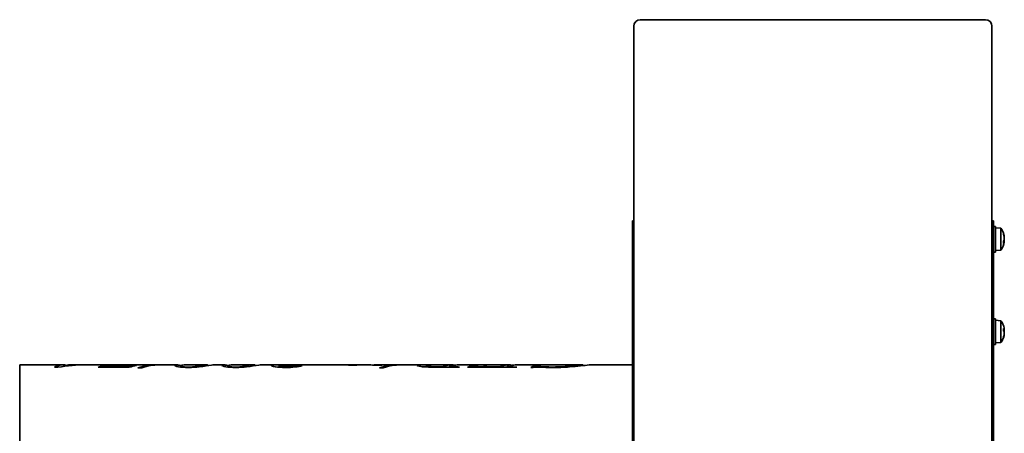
# Model space of a CAD drawing. Header units: millimetres. Extents: x 240 to 600, y 112 to 482.
# Tile 2 of 2: x 240 to 586, y 337 to 482. Entities that reach past the tile are written whole.
import ezdxf

# ---------------------------------------------------------------- set-up
doc = ezdxf.new("R2010")
doc.units = ezdxf.units.MM
doc.header["$LTSCALE"] = 2
doc.layers.add('Krawędzie widoczne(ISO)', color=7, linetype='Continuous', lineweight=35, true_color=0x262659)

msp = doc.modelspace()

# ---------------------------------------------------------------- linework, layer by layer
at = {"layer": 'Krawędzie widoczne(ISO)'}
for p, q in [((579.45, 482.13), (458.05, 482.13)), ((455.75, 460.86), (455.75, 479.83)), ((581.75, 479.83), (581.75, 460.86)), ((455.75, 268.04), (455.75, 460.86)), ((581.75, 460.86), (581.75, 268.04)), ((455.25, 411.37), (455.25, 176.37)), ((455.25, 411.37), (455.75, 411.37)), ((582.25, 411.37), (581.75, 411.37)), ((582.25, 411.37), (582.25, 176.37)), ((583.05, 409.37), (582.25, 409.37)), ((583.05, 400.37), (583.05, 409.37)), ((584.9, 408.71), (583.05, 408.87)), ((584.9, 408.71), (584.9, 401.03)), ((585.77, 406.49), (585.77, 406.92)), ((586.09, 405.74), (586.03, 405.74)), ((586.08, 405.59), (586.07, 405.59)), ((585.77, 403.44), (585.77, 404.25)), ((586.08, 404.15), (585.77, 404.18)), ((586.09, 404), (586.08, 404)), ((583.05, 400.37), (582.25, 400.37)), ((584.9, 401.03), (583.05, 400.87)), ((583.05, 376.86), (582.25, 376.86)), ((583.05, 367.86), (583.05, 376.86)), ((584.9, 376.2), (583.05, 376.36)), ((584.9, 376.2), (584.9, 368.52)), ((585.77, 372.47), (585.77, 373.38)), ((586.08, 372.91), (585.77, 372.89)), ((586, 372.86), (585.77, 372.84)), ((586.09, 373.19), (586.07, 373.19)), ((586.09, 371.52), (586.07, 371.53)), ((583.05, 367.86), (582.25, 367.86)), ((584.9, 368.52), (583.05, 368.36)), ((585.77, 370.22), (585.77, 370.44)), ((239.75, 360.67), (239.75, 227.07)), ((255.04, 360.67), (239.75, 360.67)), ((255.54, 360.17), (255.54, 360.35)), ((256.13, 360.52), (256.13, 360.56)), ((261.55, 360.67), (257.42, 360.67)), ((273.08, 360.67), (263.14, 360.67)), ((287.49, 360.67), (274.74, 360.67)), ((280.18, 360.41), (280.84, 360.41)), ((280.18, 360.29), (280.18, 360.41)), ((294.59, 360.67), (288.89, 360.67)), ((296.63, 359.86), (296.63, 360.32)), ((305.1, 360.67), (297.56, 360.67)), ((311.21, 360.67), (308.13, 360.67)), ((313.25, 359.86), (313.25, 360.32)), ((321.73, 360.67), (314.19, 360.67)), ((331.1, 360.67), (324.75, 360.67)), ((331.03, 359.82), (331.03, 360.49)), ((359.91, 360.67), (332.82, 360.67)), ((338.5, 360.2), (338.5, 360.35)), ((355.4, 360.61), (355.4, 360.66)), ((357.16, 360.59), (357.16, 360.66)), ((362.16, 360.67), (360.87, 360.67)), ((372.44, 360.67), (364.62, 360.67)), ((364.66, 360.59), (364.66, 360.67)), ((368.25, 360.62), (368.25, 360.64)), ((384.87, 360.67), (373.83, 360.67)), ((382.88, 359.9), (382.88, 360.39)), ((385.78, 360.65), (385.78, 360.67)), ((391.08, 359.81), (391.08, 360.66)), ((391.42, 359.81), (391.42, 360.67)), ((404.04, 360.67), (394.1, 360.67)), ((398.91, 360.47), (399.53, 360.47)), ((398.91, 359.81), (398.91, 360.47)), ((399.35, 359.81), (399.35, 360.32)), ((403.52, 360.55), (402.9, 360.55)), ((411.32, 360.66), (408.4, 360.66)), ((408.69, 360.67), (411.64, 360.67)), ((411.32, 359.81), (411.32, 360.66)), ((411.64, 359.81), (411.64, 360.67)), ((437.65, 360.67), (414.44, 360.67)), ((421.24, 360.53), (421.83, 360.53)), ((421.24, 359.9), (421.24, 360.53)), ((421.69, 359.9), (421.69, 360.39)), ((437.94, 360.4), (437.94, 360.6)), ((455.25, 360.67), (440.91, 360.67)), ((253.16, 359.81), (251.94, 359.81)), ((267.35, 359.9), (267.35, 359.81)), ((278.29, 359.81), (267.35, 359.81)), ((270.17, 360.18), (275.4, 360.18)), ((270.17, 359.81), (270.17, 360.18)), ((282.68, 359.63), (281.31, 359.63)), ((367.62, 359.63), (366.26, 359.63)), ((394.19, 359.81), (386.28, 359.81)), ((388.63, 359.81), (388.63, 360)), ((391.74, 359.81), (391.74, 360.09)), ((414.44, 359.81), (397.3, 359.81)), ((401.45, 359.81), (401.45, 360.01)), ((404.36, 359.99), (408.8, 359.99)), ((408.8, 359.81), (408.8, 359.99)), ((412.16, 359.81), (412.16, 360.09)), ((420.2, 359.73), (419.6, 359.73))]:
    msp.add_line(p, q, dxfattribs=at)
for centre, radius, start, end in [((458.05, 479.83), 2.3, 90, 180), ((579.45, 479.83), 2.3, 0, 90), ((579.65, 404.87), 6.5, 7.7454, 36.1956), ((579.65, 404.87), 6.5, 323.8044, 352.2546), ((579.65, 372.36), 6.5, 10.5706, 36.1956), ((579.65, 372.36), 6.5, 323.8044, 349.4294)]:
    msp.add_arc(centre, radius, start, end, dxfattribs=at)
for centre, major_axis, ratio, start_param, end_param in [((585.57, 406.92), (0.201, 0.046), 0.941579, 6.06994, 6.416902), ((579.69, 404.73), (6.26, 1.69), 0.94268, 6.202886, 6.381033), ((579.69, 405.15), (6.42, -0.88), 0.766293, 0.273977, 0.452124), ((581.19, 402.25), (4.94, 2.9), 0.158613, 0.068053, 0.13959), ((581.19, 407.36), (4.87, -3.01), 0.308452, 0.34926, 0.420798), ((581.19, 405.36), (1.73, -5.46), 0.851376, 1.375064, 1.375249), ((586.41, 405.89), (-0.455, 0.07), 0.552087, 0.858311, 0.862635), ((579.69, 404.45), (6.46, 0.6), 0.322116, 5.905826, 6.083973), ((579.69, 405.21), (6.44, -0.73), 0.636553, 6.007872, 6.186019), ((585.57, 403.45), (-0.206, 0.022), 0.634934, 2.864011, 3.210973), ((581.19, 404.38), (1.73, 5.46), 0.851376, 4.836584, 4.908122), ((581.19, 405.82), (3.01, -4.87), 0.809232, 0.686976, 0.758513), ((586.41, 404.33), (-0.456, 0.261), 0.078894, 5.550044, 5.73991), ((586.41, 405.41), (-0.456, -0.261), 0.078894, 0.576109, 0.733141), ((581.19, 402.38), (4.87, 3.01), 0.308452, 5.883601, 5.933925), ((586.41, 404.8), (0.455, 0.254), 0.156282, 2.276472, 2.301332), ((586.41, 403.72), (0.452, -0.127), 0.504105, 2.504165, 2.523826), ((585.57, 373.36), (0.206, 0.02), 0.437592, 6.241487, 6.58845), ((579.69, 371.96), (6.45, 0.63), 0.438805, 0.126703, 0.30485), ((579.69, 372.8), (6.46, -0.57), 0.09174, 0.1775, 0.355647), ((579.69, 372.16), (6.36, 1.26), 0.894346, 5.759797, 5.937944), ((579.69, 372.4), (-4.7, 4.47), 0.991961, 3.549754, 3.727901), ((586.41, 372.69), (-0.453, 0.235), 0.25879, 0.431902, 0.911905), ((586.41, 373.13), (0.455, 0.25), 0.180909, 3.530586, 3.820662), ((581.19, 370.85), (-4.01, -4.09), 0.71417, 2.672631, 2.744169), ((581.19, 373.45), (-3.31, 4.67), 0.790322, 4.142667, 4.214204), ((581.19, 370.16), (4.69, 3.28), 0.489858, 5.720327, 5.791864), ((581.19, 374.79), (4.84, -3.06), 0.354105, 6.271099, 6.342637), ((579.69, 372.32), (-4.7, -4.47), 0.991961, 2.555285, 2.569986), ((579.69, 371.91), (6.46, 0.57), 0.09174, 6.090984, 6.105685), ((581.19, 374.56), (4.69, -3.28), 0.489858, 0.491321, 0.52583), ((586.41, 371.59), (0.455, -0.25), 0.180909, 2.462523, 2.562271), ((586.41, 373.46), (-0.451, -0.183), 0.415527, 0.57352, 0.611148), ((581.19, 371.27), (-3.31, -4.67), 0.790322, 2.1291, 2.140519), ((586.41, 371.5), (0.452, 0.143), 0.484667, 2.211463, 2.221471), ((585.57, 370.22), (-0.185, 0.091), 0.994286, 3.247631, 3.594593)]:
    msp.add_ellipse(centre, major_axis=major_axis, ratio=ratio, start_param=start_param, end_param=end_param, dxfattribs=at)
for points, knots in [([(586.09, 405.75), (586.09, 405.75), (586.09, 405.75), (586.09, 405.76), (586.08, 405.78), (586.08, 405.83), (586.07, 405.86), (586.06, 405.91), (586.06, 405.92), (586.06, 405.94)], [-0.14056047, -0.14056047, -0.14056047, -0.14056047, -0.13573428, -0.13573428, -0.12469501, -0.12469501, -0.11365575, -0.11365575, -0.10828626, -0.10828626, -0.10828626, -0.10828626]), ([(586.06, 405.64), (586.06, 405.61), (586.07, 405.58), (586.08, 405.5), (586.08, 405.46), (586.09, 405.39), (586.09, 405.35), (586.09, 405.28), (586.09, 405.25), (586.09, 405.21), (586.08, 405.2), (586.08, 405.19)], [-0.1800581, -0.1800581, -0.1800581, -0.1800581, -0.16889095, -0.16889095, -0.15772379, -0.15772379, -0.14676457, -0.14676457, -0.13580535, -0.13580535, -0.13009158, -0.13009158, -0.13009158, -0.13009158]), ([(586.08, 405.59), (586.08, 405.59), (586.09, 405.59), (586.09, 405.59), (586.09, 405.6), (586.09, 405.64), (586.09, 405.67), (586.09, 405.71), (586.08, 405.73), (586.08, 405.74)], [0.01960095, 0.01960095, 0.01960095, 0.01960095, 0.02233431, 0.02233431, 0.03329353, 0.03329353, 0.04425275, 0.04425275, 0.04996652, 0.04996652, 0.04996652, 0.04996652]), ([(586.08, 405.05), (586.08, 405.05), (586.08, 405.04), (586.09, 405.01), (586.09, 404.97), (586.09, 404.9), (586.09, 404.86), (586.09, 404.79), (586.08, 404.75), (586.08, 404.69), (586.07, 404.66), (586.06, 404.64), (586.06, 404.63), (586.06, 404.62)], [-0.15827539, -0.15827539, -0.15827539, -0.15827539, -0.15764996, -0.15764996, -0.14669212, -0.14669212, -0.13573428, -0.13573428, -0.12469501, -0.12469501, -0.11365575, -0.11365575, -0.10828626, -0.10828626, -0.10828626, -0.10828626]), ([(586.06, 404.09), (586.06, 404.11), (586.07, 404.13), (586.08, 404.15), (586.08, 404.15), (586.09, 404.15), (586.09, 404.13), (586.09, 404.1), (586.09, 404.07), (586.09, 404.03), (586.08, 404.01), (586.08, 404)], [-0.18005785, -0.18005785, -0.18005785, -0.18005785, -0.1688907, -0.1688907, -0.15772354, -0.15772354, -0.14676432, -0.14676432, -0.1358051, -0.1358051, -0.13009133, -0.13009133, -0.13009133, -0.13009133]), ([(586.07, 404.15), (586.07, 404.17), (586.07, 404.18), (586.08, 404.24), (586.08, 404.28), (586.09, 404.35), (586.09, 404.39), (586.09, 404.46), (586.09, 404.49), (586.09, 404.52), (586.08, 404.54), (586.08, 404.55)], [-0.17386986, -0.17386986, -0.17386986, -0.17386986, -0.16889095, -0.16889095, -0.15772379, -0.15772379, -0.14676457, -0.14676457, -0.13580535, -0.13580535, -0.13009158, -0.13009158, -0.13009158, -0.13009158]), ([(586.08, 404.69), (586.08, 404.69), (586.08, 404.7), (586.09, 404.73), (586.09, 404.77), (586.09, 404.83), (586.09, 404.85), (586.09, 404.87)], [-0.15827539, -0.15827539, -0.15827539, -0.15827539, -0.15764996, -0.15764996, -0.14669212, -0.14669212, -0.14056047, -0.14056047, -0.14056047, -0.14056047]), ([(586.08, 403.96), (586.08, 403.96), (586.08, 403.96), (586.09, 403.98), (586.09, 403.99), (586.09, 404), (586.09, 404), (586.09, 403.99)], [-0.15827557, -0.15827557, -0.15827557, -0.15827557, -0.15765014, -0.15765014, -0.1466923, -0.1466923, -0.14056065, -0.14056065, -0.14056065, -0.14056065]), ([(586.06, 373.46), (586.06, 373.42), (586.07, 373.38), (586.08, 373.31), (586.08, 373.28), (586.09, 373.24), (586.09, 373.22), (586.09, 373.19), (586.09, 373.19), (586.09, 373.2), (586.08, 373.2), (586.08, 373.21)], [0, 0, 0, 0, 0.01116716, 0.01116716, 0.02233431, 0.02233431, 0.03329353, 0.03329353, 0.04425275, 0.04425275, 0.04996652, 0.04996652, 0.04996652, 0.04996652]), ([(586.08, 373.13), (586.08, 373.13), (586.08, 373.13), (586.09, 373.09), (586.09, 373.05), (586.09, 372.99), (586.09, 372.97), (586.09, 372.93), (586.08, 372.92), (586.08, 372.91), (586.07, 372.91), (586.06, 372.93), (586.06, 372.93), (586.06, 372.94)], [-0.15827539, -0.15827539, -0.15827539, -0.15827539, -0.15764996, -0.15764996, -0.14669212, -0.14669212, -0.13573428, -0.13573428, -0.12469501, -0.12469501, -0.11365575, -0.11365575, -0.10828626, -0.10828626, -0.10828626, -0.10828626]), ([(586.06, 372.37), (586.06, 372.37), (586.07, 372.38), (586.08, 372.42), (586.08, 372.45), (586.09, 372.5), (586.09, 372.54), (586.09, 372.61), (586.09, 372.65), (586.09, 372.71), (586.08, 372.73), (586.08, 372.75)], [-0.1800581, -0.1800581, -0.1800581, -0.1800581, -0.16889095, -0.16889095, -0.15772379, -0.15772379, -0.14676457, -0.14676457, -0.13580535, -0.13580535, -0.13009158, -0.13009158, -0.13009158, -0.13009158]), ([(586.06, 372.35), (586.06, 372.34), (586.07, 372.33), (586.08, 372.3), (586.08, 372.27), (586.09, 372.21), (586.09, 372.18), (586.09, 372.1), (586.09, 372.06), (586.09, 372.01), (586.08, 371.99), (586.08, 371.97)], [-0.1800581, -0.1800581, -0.1800581, -0.1800581, -0.16889095, -0.16889095, -0.15772379, -0.15772379, -0.14676457, -0.14676457, -0.13580535, -0.13580535, -0.13009158, -0.13009158, -0.13009158, -0.13009158]), ([(586.08, 371.84), (586.08, 371.84), (586.08, 371.84), (586.09, 371.83), (586.09, 371.81), (586.09, 371.76), (586.09, 371.73), (586.09, 371.67), (586.08, 371.63), (586.08, 371.55), (586.07, 371.51), (586.06, 371.46), (586.06, 371.44), (586.06, 371.43)], [-0.15827539, -0.15827539, -0.15827539, -0.15827539, -0.15764996, -0.15764996, -0.14669212, -0.14669212, -0.13573428, -0.13573428, -0.12469501, -0.12469501, -0.11365575, -0.11365575, -0.10828626, -0.10828626, -0.10828626, -0.10828626]), ([(586.06, 371.26), (586.06, 371.3), (586.07, 371.33), (586.08, 371.4), (586.08, 371.43), (586.09, 371.48), (586.09, 371.5), (586.09, 371.52), (586.09, 371.52), (586.09, 371.52)], [-0.18005785, -0.18005785, -0.18005785, -0.18005785, -0.1688907, -0.1688907, -0.15772354, -0.15772354, -0.14676432, -0.14676432, -0.1384604, -0.1384604, -0.1384604, -0.1384604]), ([(586.08, 372.88), (586.08, 372.88), (586.08, 372.88), (586.09, 372.89), (586.09, 372.91), (586.09, 372.95), (586.09, 372.96), (586.09, 372.98)], [-0.15827539, -0.15827539, -0.15827539, -0.15827539, -0.15764996, -0.15764996, -0.14669212, -0.14669212, -0.14056047, -0.14056047, -0.14056047, -0.14056047]), ([(586.08, 371.59), (586.08, 371.59), (586.08, 371.59), (586.09, 371.63), (586.09, 371.66), (586.09, 371.71), (586.09, 371.73), (586.09, 371.74)], [-0.15827557, -0.15827557, -0.15827557, -0.15827557, -0.15765014, -0.15765014, -0.1466923, -0.1466923, -0.14056065, -0.14056065, -0.14056065, -0.14056065]), ([(275.4, 360.18), (276.84, 360.18), (277.82, 360.19), (278.35, 360.22), (278.87, 360.25), (279.48, 360.33), (280.18, 360.41)], [0, 0, 0, 0, 1, 1, 1, 2, 2, 2, 2]), ([(294.2, 360.55), (294.2, 360.68), (294.55, 360.71), (295.25, 360.62), (295.63, 360.57), (296.09, 360.5), (296.64, 360.4)], [0, 0, 0, 0, 1, 1, 1, 1.541616, 1.541616, 1.541616, 1.541616]), ([(299.12, 359.74), (297.73, 359.74), (296.57, 359.84), (295.62, 360.01), (294.67, 360.17), (294.2, 360.41), (294.2, 360.55)], [0, 0, 0, 0, 1, 1, 1, 2, 2, 2, 2]), ([(296.63, 360.32), (296.63, 360.2), (296.87, 360.08), (297.36, 360), (297.85, 359.92), (298.43, 359.87), (299.09, 359.87)], [0, 0, 0, 0, 1, 1, 1, 2, 2, 2, 2]), ([(299.09, 359.87), (299.71, 359.87), (300.35, 359.91), (300.99, 359.98), (301.64, 360.05), (302.31, 360.2), (303, 360.35), (303.69, 360.5), (304.35, 360.65), (304.98, 360.67)], [0, 0, 0, 0, 1, 1, 1, 2, 2, 2, 3, 3, 3, 3]), ([(310.82, 360.55), (310.82, 360.68), (311.17, 360.71), (311.88, 360.62), (312.26, 360.57), (312.72, 360.5), (313.27, 360.4)], [0, 0, 0, 0, 1, 1, 1, 1.541616, 1.541616, 1.541616, 1.541616]), ([(315.75, 359.74), (314.36, 359.74), (313.19, 359.84), (312.24, 360.01), (311.3, 360.17), (310.82, 360.41), (310.82, 360.55)], [0, 0, 0, 0, 1, 1, 1, 2, 2, 2, 2]), ([(313.25, 360.32), (313.25, 360.2), (313.5, 360.08), (313.99, 360), (314.48, 359.92), (315.05, 359.87), (315.71, 359.87)], [0, 0, 0, 0, 1, 1, 1, 2, 2, 2, 2]), ([(315.71, 359.87), (316.34, 359.87), (316.97, 359.91), (317.62, 359.98), (318.27, 360.05), (318.93, 360.2), (319.62, 360.35), (320.31, 360.5), (320.97, 360.65), (321.61, 360.67)], [0, 0, 0, 0, 1, 1, 1, 2, 2, 2, 3, 3, 3, 3]), ([(333.22, 359.74), (331.83, 359.74), (330.66, 359.82), (329.71, 359.96), (328.75, 360.1), (328.28, 360.25), (328.28, 360.38)], [0, 0, 0, 0, 1, 1, 1, 2, 2, 2, 2]), ([(331.03, 360.49), (331.03, 360.41), (331.37, 360.32), (332.06, 360.24), (332.75, 360.16), (333.65, 360.11), (334.75, 360.11)], [0, 0, 0, 0, 1, 1, 1, 2, 2, 2, 2]), ([(339.08, 360.33), (338.53, 360.19), (337.72, 360.04), (336.66, 359.92), (335.6, 359.81), (334.45, 359.74), (333.22, 359.74)], [0, 0, 0, 0, 1, 1, 1, 2, 2, 2, 2]), ([(356.68, 360.58), (356.21, 360.58), (355.84, 360.59), (355.56, 360.6), (355.29, 360.61), (355.15, 360.63), (355.15, 360.64)], [0, 0, 0, 0, 1, 1, 1, 2, 2, 2, 2]), ([(360.36, 360.67), (359.98, 360.66), (359.51, 360.65), (358.97, 360.63), (358.42, 360.62), (357.95, 360.6), (357.54, 360.59)], [0, 0, 0, 0, 1, 1, 1, 2, 2, 2, 2]), ([(364.66, 360.67), (364.91, 360.67), (365.23, 360.66), (365.63, 360.65), (366.02, 360.64), (366.61, 360.64), (367.39, 360.64)], [0, 0, 0, 0, 1, 1, 1, 2, 2, 2, 2]), ([(379.61, 360.4), (379.61, 360.51), (380.09, 360.58), (381.06, 360.62), (382.02, 360.66), (383.59, 360.67), (385.78, 360.67)], [0, 0, 0, 0, 1, 1, 1, 2, 2, 2, 2]), ([(386.28, 359.81), (384.95, 359.81), (383.76, 359.85), (382.72, 359.91), (381.68, 359.97), (380.9, 360.05), (380.38, 360.15), (379.87, 360.24), (379.61, 360.32), (379.61, 360.4)], [0, 0, 0, 0, 1, 1, 1, 2, 2, 2, 3, 3, 3, 3]), ([(389.55, 360.66), (387.3, 360.66), (385.62, 360.66), (384.53, 360.63), (383.43, 360.59), (382.88, 360.53), (382.88, 360.39)], [0, 0, 0, 0, 1, 1, 1, 2, 2, 2, 2]), ([(382.88, 360.39), (382.88, 360.29), (383.22, 360.19), (383.9, 360.1), (384.57, 360.02), (385.65, 359.98), (387.12, 359.98)], [0, 0, 0, 0, 1, 1, 1, 2, 2, 2, 2]), ([(385.78, 360.65), (385.87, 360.65), (385.98, 360.66), (386.09, 360.66), (386.92, 360.67), (388.26, 360.67), (390.11, 360.67)], [0.865607, 0.865607, 0.865607, 0.865607, 1, 1, 1, 2, 2, 2, 2]), ([(399.35, 360.32), (399.35, 360.25), (399.54, 360.18), (399.94, 360.13), (400.33, 360.07), (400.84, 360.03), (401.45, 360.01)], [0, 0, 0, 0, 1, 1, 1, 2, 2, 2, 2]), ([(408.4, 360.66), (407.11, 360.66), (406.14, 360.66), (405.5, 360.65), (404.86, 360.65), (404.2, 360.63), (403.52, 360.55)], [0, 0, 0, 0, 1, 1, 1, 2, 2, 2, 2]), ([(405.95, 360.66), (406.03, 360.66), (406.13, 360.66), (406.24, 360.66), (406.68, 360.67), (407.49, 360.67), (408.69, 360.67)], [0.745713, 0.745713, 0.745713, 0.745713, 1, 1, 1, 2, 2, 2, 2]), ([(421.69, 360.39), (421.69, 360.3), (422.16, 360.19), (423.11, 360.08), (424.05, 359.97), (425.36, 359.9), (427.03, 359.9)], [0, 0, 0, 0, 1, 1, 1, 2, 2, 2, 2]), ([(440.91, 360.67), (440.71, 360.67), (440.41, 360.65), (440.01, 360.62), (439.21, 360.55), (438.22, 360.43), (437.02, 360.3), (435.82, 360.18), (434.52, 360.05), (433.12, 359.95)], [0.496689, 0.496689, 0.496689, 0.496689, 1, 1, 1, 2, 2, 2, 3, 3, 3, 3]), ([(391.74, 360.09), (391.74, 360.04), (391.89, 359.99), (392.19, 359.96), (392.49, 359.93), (393.06, 359.91), (393.9, 359.91)], [0, 0, 0, 0, 1, 1, 1, 2, 2, 2, 2]), ([(412.16, 360.09), (412.16, 360.05), (412.23, 360.02), (412.37, 359.99), (412.51, 359.96), (412.71, 359.94), (412.99, 359.93), (413.26, 359.91), (413.81, 359.9), (414.64, 359.9)], [0, 0, 0, 0, 1, 1, 1, 2, 2, 2, 3, 3, 3, 3]), ([(421.62, 359.9), (421.35, 359.9), (421.12, 359.9), (420.93, 359.88), (420.74, 359.86), (420.49, 359.81), (420.2, 359.73)], [0, 0, 0, 0, 1, 1, 1, 2, 2, 2, 2])]:
    msp.add_open_spline(points, degree=3, knots=knots, dxfattribs=at)
for points in [[(251.94, 359.81), (253.34, 360.58), (254.73, 360.84), (256.13, 360.56)], [(263.14, 360.67), (259.82, 360.67), (256.49, 360.38), (253.16, 359.81)], [(255.54, 360.35), (257.81, 360.59), (260.07, 360.7), (262.34, 360.66)], [(257.42, 360.67), (256.79, 360.67), (256.16, 360.56), (255.54, 360.35)], [(267.35, 359.9), (269.53, 360.49), (271.72, 360.74), (273.91, 360.65)], [(274.74, 360.67), (273.22, 360.67), (271.69, 360.5), (270.17, 360.18)], [(280.84, 360.41), (279.99, 360.27), (279.14, 360.07), (278.29, 359.81)], [(281.31, 359.63), (283.6, 360.4), (285.9, 360.74), (288.19, 360.65)], [(288.89, 360.67), (286.82, 360.67), (284.75, 360.32), (282.68, 359.63)], [(297.56, 360.67), (296.94, 360.67), (296.63, 360.52), (296.63, 360.32)], [(307.21, 360.6), (306.09, 360.47), (304.66, 360.19), (302.93, 359.97)], [(304.98, 360.67), (305.55, 360.68), (305.92, 360.59), (306.09, 360.44)], [(308.13, 360.67), (307.9, 360.67), (307.59, 360.65), (307.21, 360.6)], [(314.19, 360.67), (313.56, 360.67), (313.25, 360.52), (313.25, 360.32)], [(323.84, 360.6), (322.71, 360.47), (321.29, 360.19), (319.56, 359.97)], [(321.61, 360.67), (322.17, 360.68), (322.54, 360.59), (322.72, 360.44)], [(324.75, 360.67), (324.53, 360.67), (324.22, 360.65), (323.84, 360.6)], [(328.28, 360.38), (328.28, 360.47), (328.44, 360.53), (328.78, 360.57)], [(328.78, 360.57), (329.31, 360.64), (330.27, 360.68), (331.66, 360.67)], [(332.27, 360.66), (331.44, 360.65), (331.03, 360.6), (331.03, 360.49)], [(331.66, 360.67), (331.79, 360.67), (331.93, 360.66), (332.08, 360.66)], [(332.82, 360.67), (332.62, 360.67), (332.44, 360.67), (332.27, 360.66)], [(334.75, 360.11), (336.27, 360.11), (337.52, 360.21), (338.5, 360.35)], [(338.5, 360.35), (338.7, 360.35), (338.89, 360.34), (339.08, 360.33)], [(355.15, 360.64), (355.15, 360.65), (355.23, 360.65), (355.4, 360.66)], [(355.4, 360.66), (355.7, 360.66), (356.04, 360.66), (356.42, 360.66)], [(356.42, 360.66), (356.65, 360.66), (356.9, 360.66), (357.16, 360.66)], [(357.54, 360.59), (357.27, 360.59), (356.99, 360.58), (356.68, 360.58)], [(357.16, 360.66), (357.68, 360.66), (358.02, 360.66), (358.19, 360.66)], [(358.19, 360.66), (358.45, 360.66), (358.76, 360.66), (359.12, 360.66)], [(359.12, 360.66), (359.51, 360.67), (359.94, 360.67), (360.42, 360.67)], [(360.87, 360.67), (360.7, 360.67), (360.53, 360.67), (360.36, 360.67)], [(362.73, 360.65), (362.6, 360.65), (362.41, 360.67), (362.16, 360.67)], [(363.94, 360.58), (363.41, 360.61), (363.01, 360.63), (362.73, 360.65)], [(363.79, 360.59), (364.32, 360.7), (364.61, 360.67), (364.66, 360.67)], [(368.25, 360.62), (366.81, 360.61), (365.38, 360.6), (363.94, 360.58)], [(366.26, 359.63), (368.55, 360.4), (370.84, 360.74), (373.13, 360.65)], [(367.39, 360.64), (367.64, 360.64), (367.93, 360.64), (368.25, 360.64)], [(373.83, 360.67), (371.76, 360.67), (369.69, 360.32), (367.62, 359.63)], [(385.78, 360.67), (385.46, 360.67), (385.15, 360.67), (384.87, 360.67)], [(388.63, 360), (389.45, 360.4), (390.26, 360.62), (391.08, 360.66)], [(391.08, 360.66), (390.37, 360.66), (389.86, 360.66), (389.55, 360.66)], [(390.11, 360.67), (390.47, 360.67), (390.9, 360.67), (391.42, 360.67)], [(391.42, 360.67), (391.85, 360.66), (392.29, 360.61), (392.72, 360.5)], [(392.25, 360.36), (391.91, 360.25), (391.74, 360.15), (391.74, 360.09)], [(394.1, 360.67), (393.48, 360.67), (392.87, 360.57), (392.25, 360.36)], [(397.3, 359.81), (397.84, 360.11), (398.38, 360.33), (398.91, 360.47)], [(399.53, 360.47), (399.41, 360.42), (399.35, 360.37), (399.35, 360.32)], [(402.9, 360.55), (403.49, 360.67), (404.08, 360.7), (404.66, 360.63)], [(408.8, 359.99), (409.64, 360.4), (410.48, 360.63), (411.32, 360.66)], [(411.64, 360.67), (412.09, 360.66), (412.54, 360.6), (412.99, 360.48)], [(412.63, 360.37), (412.32, 360.27), (412.16, 360.17), (412.16, 360.09)], [(414.44, 360.67), (413.83, 360.67), (413.23, 360.57), (412.63, 360.37)], [(419.6, 359.73), (420.15, 360.12), (420.69, 360.38), (421.24, 360.53)], [(421.83, 360.53), (421.74, 360.48), (421.69, 360.43), (421.69, 360.39)], [(427.03, 359.9), (430.43, 359.9), (433.21, 360.2), (435.37, 360.45)], [(435.37, 360.45), (437.08, 360.65), (437.94, 360.74), (437.94, 360.6)], [(302.93, 359.97), (301.8, 359.83), (300.53, 359.74), (299.12, 359.74)], [(319.56, 359.97), (318.42, 359.83), (317.15, 359.74), (315.75, 359.74)], [(387.12, 359.98), (387.52, 359.98), (388.02, 359.99), (388.63, 360)], [(393.9, 359.91), (394.08, 359.91), (394.25, 359.91), (394.4, 359.9)], [(394.4, 359.9), (394.33, 359.87), (394.26, 359.84), (394.19, 359.81)], [(401.45, 360.01), (401.89, 359.99), (402.86, 359.99), (404.36, 359.99)], [(414.64, 359.9), (414.58, 359.87), (414.51, 359.84), (414.44, 359.81)], [(422.75, 359.86), (422.23, 359.89), (421.85, 359.9), (421.62, 359.9)], [(427.03, 359.73), (425.46, 359.73), (424.03, 359.78), (422.75, 359.86)], [(433.12, 359.95), (431.18, 359.81), (429.15, 359.73), (427.03, 359.73)]]:
    msp.add_open_spline(points, degree=3, dxfattribs=at)

doc.saveas('drawing.dxf')
